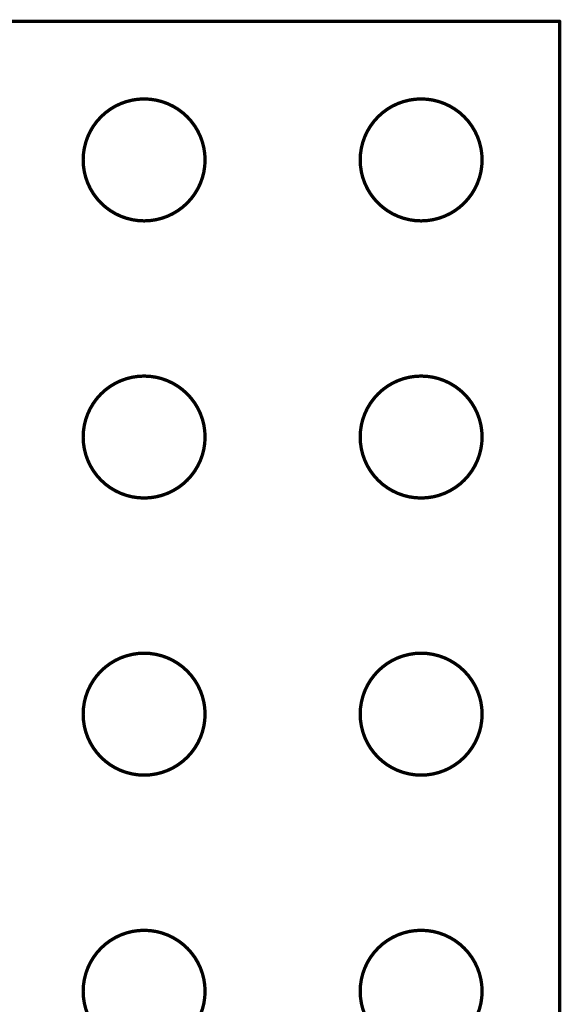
# Model space of a CAD drawing. Header units: millimetres. Extents: x -1.5 to 2.19, y -1.42 to 3.5.
# Tile 45 of 45: x 1.03 to 2, y 1.73 to 3.5. Entities that reach past the tile are written whole.
import ezdxf

# ---------------------------------------------------------------- set-up
doc = ezdxf.new("R2010")
doc.units = ezdxf.units.MM
doc.header["$MEASUREMENT"] = 0
doc.layers.add('Mechanical20', color=56, linetype='Continuous')

# ---------------------------------------------------------------- blocks, each defined once
blk = doc.blocks.new('C_______B_____G____22')
at = {"layer": 'Mechanical20', "const_width": 0.006}
for points in [[(-1.75, 1.75), (1.75, 1.75)], [(1.75, 1.75), (1.75, -1.75)]]:
    blk.add_lwpolyline(points, dxfattribs=at)
at = {"layer": 'Mechanical20'}
for points, const_width in [([(1.7485, 1.75, 1), (1.7515, 1.75, 1)], 0.003), ([(1.7485, 1.75, 1), (1.7515, 1.75, 1)], 0.003), ([(1.11, 1.5, 1), (0.89, 1.5, 1)], 0.006), ([(1.61, 1.5, 1), (1.39, 1.5, 1)], 0.006), ([(0.8885, 1.5, 1), (0.8915, 1.5, 1)], 0.003), ([(1.1085, 1.5, 1), (1.1115, 1.5, 1)], 0.003), ([(1.3885, 1.5, 1), (1.3915, 1.5, 1)], 0.003), ([(1.6085, 1.5, 1), (1.6115, 1.5, 1)], 0.003), ([(1.11, 1, 1), (0.89, 1, 1)], 0.006), ([(1.61, 1, 1), (1.39, 1, 1)], 0.006), ([(0.8885, 1, 1), (0.8915, 1, 1)], 0.003), ([(1.1085, 1, 1), (1.1115, 1, 1)], 0.003), ([(1.3885, 1, 1), (1.3915, 1, 1)], 0.003), ([(1.6085, 1, 1), (1.6115, 1, 1)], 0.003), ([(1.11, 0.5, 1), (0.89, 0.5, 1)], 0.006), ([(1.61, 0.5, 1), (1.39, 0.5, 1)], 0.006), ([(0.8885, 0.5, 1), (0.8915, 0.5, 1)], 0.003), ([(1.1085, 0.5, 1), (1.1115, 0.5, 1)], 0.003), ([(1.3885, 0.5, 1), (1.3915, 0.5, 1)], 0.003), ([(1.6085, 0.5, 1), (1.6115, 0.5, 1)], 0.003), ([(1.11, 0, 1), (0.89, 0, 1)], 0.006), ([(1.61, 0, 1), (1.39, 0, 1)], 0.006), ([(0.8885, 0, 1), (0.8915, 0, 1)], 0.003), ([(1.1085, 0, 1), (1.1115, 0, 1)], 0.003), ([(1.3885, 0, 1), (1.3915, 0, 1)], 0.003), ([(1.6085, 0, 1), (1.6115, 0, 1)], 0.003)]:
    blk.add_lwpolyline(points, format="xyb", close=True, dxfattribs=dict(at, const_width=const_width))

msp = doc.modelspace()

# ---------------------------------------------------------------- block references
msp.add_blockref('C_______B_____G____22', (0.25, 1.75))

doc.saveas('drawing.dxf')
